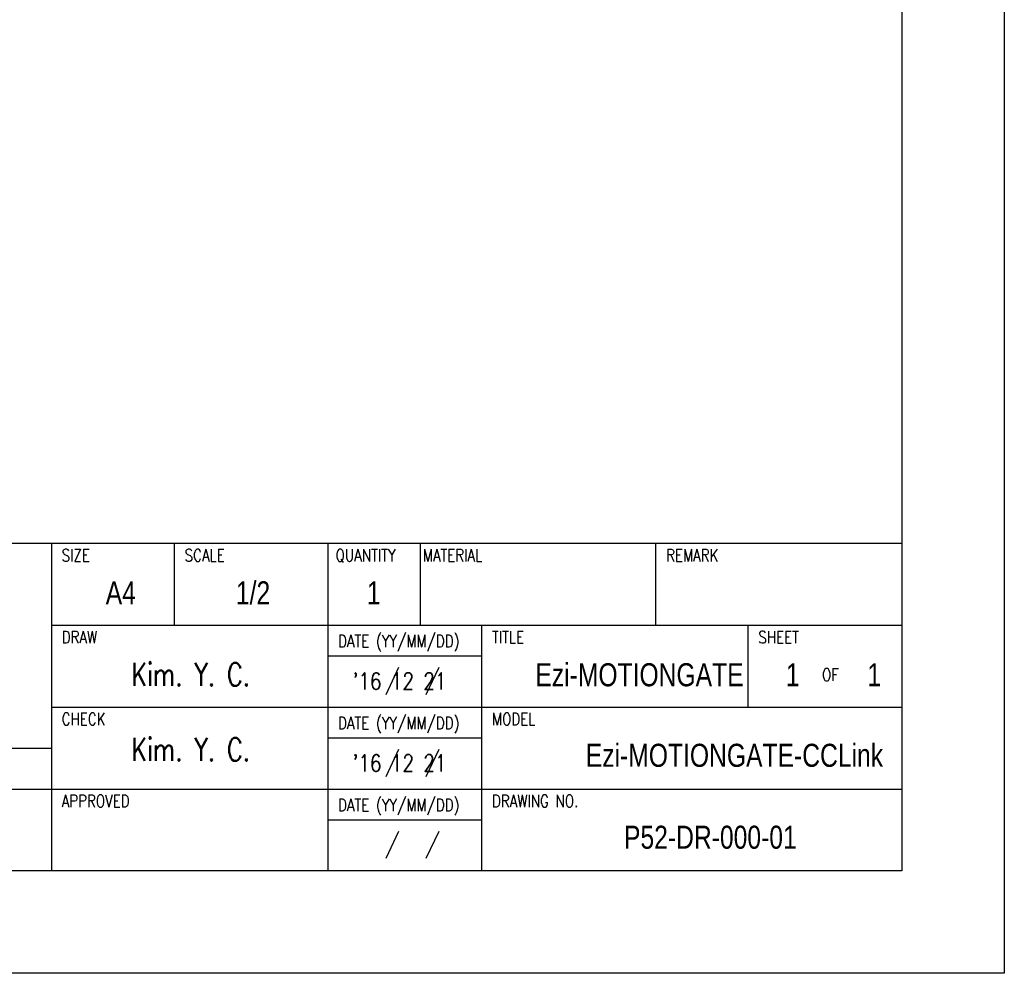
# Model space of a CAD drawing. Header units: millimetres. Extents: x 0 to 594, y 0 to 420.
# Tile 12 of 14: x 402 to 594, y 0 to 186. Entities that reach past the tile are written whole.
import ezdxf

# ---------------------------------------------------------------- set-up
doc = ezdxf.new("R2010")
doc.units = ezdxf.units.MM
doc.layers.add('DIM', color=3, linetype='Continuous')
doc.layers.add('SHEET', color=1, linetype='Continuous')
doc.styles.add('SHB', font='romans.shx', dxfattribs={"width": 0.75, "bigfont": 'whgtxt.shx'})
doc.styles.add('SHEET1', font='ROMANS.SHX', dxfattribs={"width": 0.8, "height": 3})
doc.styles.add('SHEET2', font='txt', dxfattribs={"width": 0.8, "height": 3})

msp = doc.modelspace()

# ---------------------------------------------------------------- linework, layer by layer
at = {"color": 6}
msp.add_lwpolyline([(0, 420), (594, 420), (594, 0), (0, 0)], close=True, dxfattribs=at)
at = {"color": 4}
msp.add_lwpolyline([(20, 400), (574, 400), (574, 20), (20, 20)], close=True, dxfattribs=at)
at = {"layer": 'SHEET', "color": 7}
for p, q in [((318, 84), (574, 84)), ((408, 84), (408, 20)), ((318, 44), (408, 44))]:
    msp.add_line(p, q, dxfattribs=at)
at = {"layer": 'SHEET'}
for p, q in [((432, 68), (432, 84)), ((462, 20), (462, 84)), ((480, 68), (480, 84)), ((526, 68), (526, 84)), ((408, 68), (574, 68)), ((492, 20), (492, 68)), ((544, 52), (544, 68)), ((462, 62), (492, 62)), ((475.7601, 59.723), (473.2579, 54.4078)), ((483.5984, 59.7148), (481.0961, 54.3996)), ((408, 52), (574, 52)), ((462, 46), (492, 46)), ((475.7601, 43.723), (473.2579, 38.4078)), ((483.5984, 43.7148), (481.0961, 38.3996)), ((318, 36), (574, 36)), ((462, 30), (492, 30)), ((475.7601, 27.723), (473.2579, 22.4078)), ((483.5984, 27.7148), (481.0961, 22.3996))]:
    msp.add_line(p, q, dxfattribs=at)

# ---------------------------------------------------------------- texts
at = {"layer": 'DIM', "color": 3, "style": 'SHB', "width": 0.75}
for p in [(423.6103, 56.1279), (423.6103, 41.4726)]:
    msp.add_text('Kim. Y. C.', height=4.5, dxfattribs=at).set_placement(p)
at = {"layer": 'SHEET', "style": 'SHEET1', "width": 0.8}
for s, p in [('SIZE', (409.9793, 80.4604)), ('SCALE', (433.9793, 80.4604)), ('QUANTITY', (463.4591, 80.4604)), ('MATERIAL', (480.4793, 80.4604)), ('REMARK', (527.9793, 80.4604)), ('DRAW', (409.9793, 64.4604)), ('DATE (YY/MM/DD)', (463.9277, 63.6818)), ('TITLE', (493.9793, 64.4604)), ('SHEET', (545.9793, 64.4604)), ('OF', (558.4154, 57.1091)), ('CHECK', (409.9793, 48.4604)), ('DATE (YY/MM/DD)', (463.9277, 47.6818)), ('MODEL', (493.9793, 48.4604)), ('APPROVED', (409.9793, 32.4604)), ('DRAWING NO.', (493.9793, 32.4604)), ('DATE (YY/MM/DD)', (463.9277, 31.6818))]:
    msp.add_text(s, height=2.4, dxfattribs=at).set_placement(p)
at = {"layer": 'SHEET', "color": 7, "style": 'SHEET2', "width": 0.8}
for s, p in [('1/2', (443.9918, 72.0681)), ('A4', (418.5726, 72.0681)), ('1', (469.5531, 72.0681)), ('Ezi-MOTIONGATE', (502.4541, 56.0681)), ('1', (551.3623, 56.0681)), ('1', (567.2783, 56.0681)), ('Ezi-MOTIONGATE-CCLink', (512.2959, 40.3335)), ('P52-DR-000-01', (519.7587, 24.3335))]:
    msp.add_text(s, height=4.5, dxfattribs=at).set_placement(p)
at = {"layer": 'SHEET', "color": 3, "style": 'SHEET1', "width": 0.8}
for p in [(466.7638, 55.4207), (466.7638, 39.4207)]:
    msp.add_text("'16 12 21", height=3.3, dxfattribs=at).set_placement(p)

doc.saveas('drawing.dxf')
